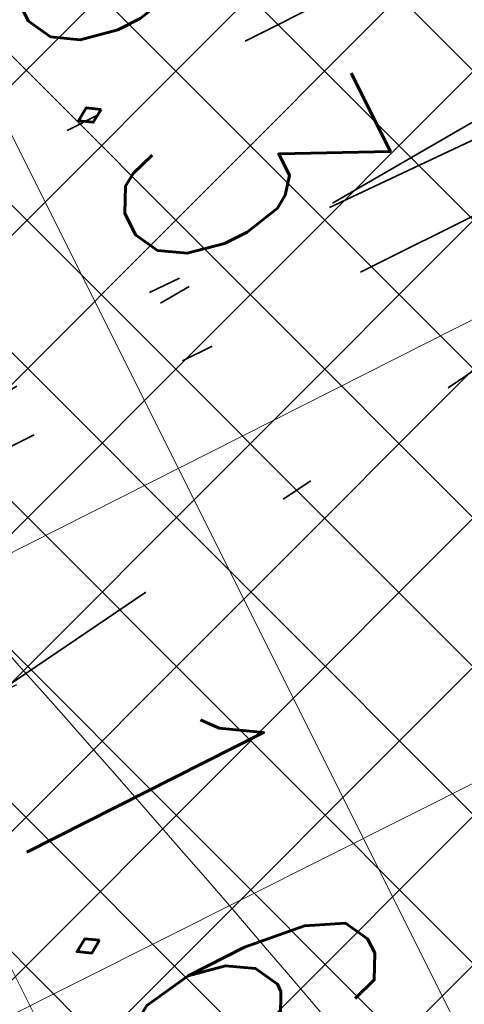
# Model space of a CAD drawing. Header units: metres. Extents: x 7472034 to 8439876, y 5890181 to 5961460.
# Tile 103 of 202: x 8439507.82 to 8439509.16, y 5890386.33 to 5890389.3. Entities that reach past the tile are written whole.
import ezdxf
from ezdxf import colors
from ezdxf.entities.mleader import LeaderData, LeaderLine
from ezdxf.math import Vec2, Vec3

# ---------------------------------------------------------------- set-up
doc = ezdxf.new("R2010")
doc.units = ezdxf.units.M
doc.header["$MEASUREMENT"] = 0
for name, pattern in [('$0$L218_500', [1, 0.5, -0.5]), ('ACAD_ISO03W100', [30, 12, -18]), ('DASHDOTX2', [2, 1, -0.5, 0, -0.5])]:
    doc.linetypes.add(name, pattern=pattern)
doc.layers.get('0').update_dxf_attribs({"linetype": 'CONTINUOUS', "lineweight": 5})
doc.layers.get('Defpoints').update_dxf_attribs({"linetype": 'CONTINUOUS'})
for name, color, linetype, lineweight in [('### Krawężnik', 6, 'CONTINUOUS', 35), ('_a_widok', 7, 'CONTINUOUS', 5), ('_IS.KD.opis.2', 7, 'CONTINUOUS', 18), ('E_Kanal_iskrob.', 10, 'DASHDOTX2', 35), ('E_Kanal_sterownicze', 10, 'DASHDOTX2', 35), ('KOLOR-OBIEKT', 21, 'CONTINUOUS', 13), ('T_strefa-8', 20, 'ACAD_ISO03W100', 50), ('ZAG-obrys 018 wymiary', 7, 'CONTINUOUS', 18), ('ZAG-OPIS_020', 7, 'CONTINUOUS', 25)]:
    doc.layers.add(name, color=color, linetype=linetype, lineweight=lineweight)
doc.layers.add('100_rzut_wym_wew', color=7, linetype='CONTINUOUS')
doc.layers.add('_IS.BLOK.KD.doziemne', color=7, linetype='CONTINUOUS')
doc.layers.add('_IS_NO', color=11, linetype='CONTINUOUS', lineweight=20, plot=False)
doc.styles.add('DIM', font='simplex.shx', dxfattribs={"width": 0.8})
doc.styles.add('RS', font='Romans.shx', dxfattribs={"width": 0.7})
doc.dimstyles.new('DIM-WEW_500', dxfattribs={"dimscale": 5, "dimtxt": 18, "dimasz": 10, "dimexe": 4, "dimexo": 8, "dimgap": 5, "dimtad": 1, "dimlfac": 0.01, "dimzin": 9, "dimdsep": 46, "dimtxsty": 'DIM', "dimblk": 'ARCHTICK', "dimcen": 5, "dimclrt": 112, "dimadec": 4, "dimazin": 2, "dimtfac": 4, "dimtmove": 0, "dimatfit": 3, "dimldrblk": 'ARCHTICK', "dimfxl": 0, "dimtolj": 1, "dimlwd": 13, "dimarcsym": 0})
pattern_1 = [(45, (967499.2092647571, -71042.97165620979), (-0.2245064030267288, 0.2245064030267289), []), (135, (967499.2092647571, -71042.97165620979), (-0.2245064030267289, -0.2245064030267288), [])]

# ---------------------------------------------------------------- blocks, each defined once
blk = doc.blocks.new('_Oblique')
at = {"color": 0, "linetype": 'ByBlock', "lineweight": -2}
blk.add_line((-0.5, -0.5), (0.5, 0.5), dxfattribs=at)
blk = doc.blocks.new('*D74')
at = {"layer": 'Defpoints', "color": 0, "linetype": 'Continuous', "lineweight": 60}
for p in [(8439513.6523426, 5890394.95090656), (8439515.034874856, 5890392.196414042, -6.635853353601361e-07), (8439505.357943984, 5890385.161581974, -6.635853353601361e-07)]:
    blk.add_point(p, dxfattribs=at)
at = {"layer": 'ZAG-obrys 018 wymiary', "color": 0, "linetype": 'Continuous', "lineweight": -2}
for p, q in [((8439514.67600672, 5890392.911406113), (8439513.472908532, 5890395.308402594)), ((8439504.999075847, 5890385.876574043), (8439502.92285878, 5890390.013131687))]:
    blk.add_line(p, q, dxfattribs=at)
at = {"layer": 'ZAG-obrys 018 wymiary', "color": 0, "linetype": 'Continuous', "lineweight": 13}
blk.add_line((8439503.102292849, 5890389.655635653), (8439513.6523426, 5890394.95090656), dxfattribs=at)
at = {"layer": 'ZAG-obrys 018 wymiary', "color": 0, "linetype": 'Continuous', "lineweight": 13, "xscale": 0.3, "yscale": 0.3, "zscale": 0.3}
for p, rotation in [((8439513.6523426, 5890394.95090656), 26.6529462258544), ((8439503.102292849, 5890389.655635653), 206.6529462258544)]:
    blk.add_blockref('_Oblique', p, dxfattribs=dict(at, rotation=rotation))
at = {"layer": 'ZAG-obrys 018 wymiary', "color": 112, "linetype": 'Continuous', "lineweight": 25, "insert": (8439507.694868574, 5890392.632072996), "char_height": 0.8, "attachment_point": 5, "rotation": 26.652946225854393, "style": 'RS'}
blk.add_mtext('\\A1;11.8', dxfattribs=at)
blk = doc.blocks.new('_ArchTick')
at = {"layer": '100_rzut_wym_wew', "color": 0, "linetype": 'Continuous', "const_width": 0.15}
blk.add_lwpolyline([(-0.5, -0.5), (0.5, 0.5)], dxfattribs=at)
blk = doc.blocks.new('*D80')
at = {"layer": 'Defpoints', "color": 0, "linetype": 'Continuous', "lineweight": 60}
for p in [(8439499.288762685, 5890395.196211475), (8439510.439764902, 5890383.669162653), (8439506.139698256, 5890381.515762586)]:
    blk.add_point(p, dxfattribs=at)
at = {"layer": 'ZAG-obrys 018 wymiary', "color": 0, "linetype": 'Continuous', "lineweight": -2}
for p, q in [((8439500.004080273, 5890395.554430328), (8439503.946488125, 5890397.528720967)), ((8439506.855015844, 5890381.87398144), (8439510.797423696, 5890383.84827208))]:
    blk.add_line(p, q, dxfattribs=at)
at = {"layer": 'ZAG-obrys 018 wymiary', "color": 0, "linetype": 'Continuous', "lineweight": 13}
blk.add_line((8439503.588829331, 5890397.349611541), (8439510.439764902, 5890383.669162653), dxfattribs=at)
at = {"layer": 'ZAG-obrys 018 wymiary', "color": 0, "linetype": 'Continuous', "lineweight": 13, "xscale": 0.3, "yscale": 0.3, "zscale": 0.3}
for p, rotation in [((8439503.588829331, 5890397.349611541), 116.6009277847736), ((8439510.439764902, 5890383.669162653), 296.6009277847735)]:
    blk.add_blockref('_Oblique', p, dxfattribs=dict(at, rotation=rotation))
at = {"layer": 'ZAG-obrys 018 wymiary', "color": 112, "linetype": 'Continuous', "lineweight": 25, "insert": (8439508.246278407, 5890389.389239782), "char_height": 0.8, "attachment_point": 5, "rotation": 296.6009277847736, "style": 'RS'}
blk.add_mtext('\\A1;15.3', dxfattribs=at)
blk = doc.blocks.new('*D59')
at = {"layer": 'Defpoints', "color": 0, "linetype": 'Continuous', "lineweight": 60}
for p in [(8439508.173960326, 5890385.686672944), (8439501.841134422, 5890384.283939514), (8439502.562436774, 5890382.854691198)]:
    blk.add_point(p, dxfattribs=at)
at = {"layer": 'ZAG-obrys 018 wymiary', "color": 0, "linetype": 'Continuous', "lineweight": -2}
for p, q in [((8439502.988895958, 5890384.863183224), (8439507.809758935, 5890387.296140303)), ((8439503.710198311, 5890383.433934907), (8439508.531061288, 5890385.866891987))]:
    blk.add_line(p, q, dxfattribs=at)
at = {"layer": 'ZAG-obrys 018 wymiary', "color": 0, "linetype": 'Continuous', "lineweight": 13}
blk.add_line((8439507.452657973, 5890387.11592126), (8439508.173960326, 5890385.686672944), dxfattribs=at)
at = {"layer": 'ZAG-obrys 018 wymiary', "color": 0, "linetype": 'Continuous', "lineweight": 13, "xscale": 0.3, "yscale": 0.3, "zscale": 0.3}
for p, rotation in [((8439507.452657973, 5890387.11592126), 116.7788232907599), ((8439508.173960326, 5890385.686672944), 296.7788232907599)]:
    blk.add_blockref('_Oblique', p, dxfattribs=dict(at, rotation=rotation))
at = {"layer": 'ZAG-obrys 018 wymiary', "color": 112, "linetype": 'Continuous', "lineweight": 25, "insert": (8439508.348960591, 5890386.671625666), "char_height": 0.8, "attachment_point": 5, "rotation": 296.7788232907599, "style": 'RS'}
blk.add_mtext('\\A1;1.6', dxfattribs=at)
blk = doc.blocks.new('Elektryk_v3')
at = {"layer": 'E_Kanal_iskrob.', "color": 1}
for points in [[(7.679727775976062, -61.57290587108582), (-17.97769471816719, -74.3612812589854), (-20.94951195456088, -68.55752696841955)], [(7.679727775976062, -61.57290587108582), (-15.38924066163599, -72.41748986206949), (-18.10128321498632, -67.15734848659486)]]:
    blk.add_lwpolyline(points, dxfattribs=at)
at = {"layer": 'E_Kanal_sterownicze'}
for points in [[(7.317663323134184, -60.84954797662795), (-7.999496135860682, -68.54608410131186), (-8.607373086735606, -71.12887372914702)], [(7.317663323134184, -60.84954797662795), (-7.127443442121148, -69.21159851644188), (-7.302781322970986, -70.45487211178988)], [(7.317663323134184, -60.84954797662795), (-5.877323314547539, -69.77179446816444)]]:
    blk.add_lwpolyline(points, dxfattribs=at)
blk = doc.blocks.new('*D116')
at = {"layer": 'Defpoints', "color": 0, "linetype": 'Continuous', "lineweight": 60}
for p in [(8439517.568047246, 5890393.824416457, 2.493151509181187e-06), (8439518.049276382, 5890392.871238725), (8439504.35749544, 5890387.154828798, 6.635853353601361e-07)]:
    blk.add_point(p, dxfattribs=at)
at = {"layer": 'ZAG-obrys 018 wymiary', "color": 0, "linetype": 'Continuous', "lineweight": -2}
for p, q in [((8439517.928596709, 5890393.110270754), (8439518.229551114, 5890392.514165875)), ((8439504.718044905, 5890386.440683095), (8439505.018999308, 5890385.844578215))]:
    blk.add_line(p, q, dxfattribs=at)
at = {"layer": 'ZAG-obrys 018 wymiary', "color": 0, "linetype": 'Continuous', "lineweight": 13}
blk.add_line((8439504.838724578, 5890386.201651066), (8439518.049276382, 5890392.871238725), dxfattribs=at)
at = {"layer": 'ZAG-obrys 018 wymiary', "color": 0, "linetype": 'Continuous', "lineweight": 13, "xscale": 0.3, "yscale": 0.3, "zscale": 0.3}
for p, rotation in [((8439518.049276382, 5890392.871238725), 26.78775874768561), ((8439504.838724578, 5890386.201651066), 206.7877587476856)]:
    blk.add_blockref('_Oblique', p, dxfattribs=dict(at, rotation=rotation))
at = {"layer": 'ZAG-obrys 018 wymiary', "color": 112, "linetype": 'Continuous', "lineweight": 25, "insert": (8439511.173588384, 5890390.072054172), "char_height": 0.8, "attachment_point": 5, "rotation": 26.78775874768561, "style": 'RS'}
blk.add_mtext('\\A1;14.8', dxfattribs=at)
blk = doc.blocks.new('*D147')
at = {"layer": 'Defpoints', "color": 0, "linetype": 'Continuous', "lineweight": 60}
for p in [(8439518.474641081, 5890392.018161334, 2.493151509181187e-06), (8439518.617921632, 5890391.73269587), (8439504.104791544, 5890384.805660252)]:
    blk.add_point(p, dxfattribs=at)
at = {"layer": 'ZAG-obrys 018 wymiary', "color": 0, "linetype": 'Continuous', "lineweight": 13}
blk.add_line((8439504.248072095, 5890384.520194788), (8439518.617921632, 5890391.73269587), dxfattribs=at)
at = {"layer": 'ZAG-obrys 018 wymiary', "color": 0, "linetype": 'Continuous', "lineweight": -2}
for p, q in [((8439518.617921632, 5890391.73269587), (8439518.797355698, 5890391.375199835)), ((8439504.248072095, 5890384.520194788), (8439504.427506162, 5890384.162698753))]:
    blk.add_line(p, q, dxfattribs=at)
at = {"layer": 'ZAG-obrys 018 wymiary', "color": 0, "linetype": 'Continuous', "lineweight": 13, "xscale": 0.3, "yscale": 0.3, "zscale": 0.3}
for p, rotation in [((8439518.617921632, 5890391.73269587), 26.65294594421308), ((8439504.248072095, 5890384.520194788), 206.6529459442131)]:
    blk.add_blockref('_Oblique', p, dxfattribs=dict(at, rotation=rotation))
at = {"layer": 'ZAG-obrys 018 wymiary', "color": 112, "linetype": 'Continuous', "lineweight": 25, "insert": (8439511.163845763, 5890388.662689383), "char_height": 0.8, "attachment_point": 5, "rotation": 26.652945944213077, "style": 'RS'}
blk.add_mtext('\\A1;16.1', dxfattribs=at)
blk = doc.blocks.new('*D148')
at = {"layer": 'Defpoints', "color": 0, "linetype": 'Continuous', "lineweight": 60}
for p in [(8439519.620512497, 5890389.735180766), (8439520.190347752, 5890388.599867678, 2.493151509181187e-06), (8439508.570006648, 5890382.76739723)]:
    blk.add_point(p, dxfattribs=at)
at = {"layer": 'ZAG-obrys 018 wymiary', "color": 0, "linetype": 'Continuous', "lineweight": -2}
for p, q in [((8439519.831479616, 5890389.31485975), (8439519.441078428, 5890390.092676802)), ((8439508.211138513, 5890383.482389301), (8439507.820737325, 5890384.260206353))]:
    blk.add_line(p, q, dxfattribs=at)
at = {"layer": 'ZAG-obrys 018 wymiary', "color": 0, "linetype": 'Continuous', "lineweight": 13}
blk.add_line((8439508.000171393, 5890383.902710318), (8439519.620512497, 5890389.735180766), dxfattribs=at)
at = {"layer": 'ZAG-obrys 018 wymiary', "color": 0, "linetype": 'Continuous', "lineweight": 13, "xscale": 0.3, "yscale": 0.3, "zscale": 0.3}
for p, rotation in [((8439519.620512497, 5890389.735180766), 26.65294594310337), ((8439508.000171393, 5890383.902710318), 206.6529459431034)]:
    blk.add_blockref('_Oblique', p, dxfattribs=dict(at, rotation=rotation))
at = {"layer": 'ZAG-obrys 018 wymiary', "color": 112, "linetype": 'Continuous', "lineweight": 25, "insert": (8439514.234347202, 5890387.703097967), "char_height": 0.8, "attachment_point": 5, "rotation": 26.652945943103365, "style": 'RS'}
blk.add_mtext('\\A1;13', dxfattribs=at)
blk = doc.blocks.new('A$C1D2679FE')
at = {"layer": 'KOLOR-OBIEKT', "lineweight": 9, "ltscale": 200}
h = blk.add_hatch(dxfattribs=at)
h.set_pattern_fill('ANSI37', color=253, scale=0.1, angle=16)
h.set_pattern_definition([(61, (-7471780.020262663, -5961378.212846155), (-0.2776917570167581, 0.153927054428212), []), (151, (-7471780.020262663, -5961378.212846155), (-0.153927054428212, -0.2776917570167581), [])])
edge = h.paths.add_edge_path()
edge.add_line((196.975401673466, 33.54016214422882), (192.3495923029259, 34.13512154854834))
edge.add_line((192.3495923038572, 34.13512154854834), (187.7176397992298, 34.7308710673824))
edge.add_line((187.7176398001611, 34.7308710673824), (178.5077782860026, 36.15998750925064))
edge.add_line((178.5077782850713, 36.15998750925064), (176.6601969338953, 36.5026140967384))
edge.add_arc((181.3685569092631, 38.18527459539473), 5.000000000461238, 199.6657310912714, 261.1796204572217)
edge.add_line((180.6018702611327, 33.24440507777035), (187.358021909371, 32.19603671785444))
edge.add_line((187.3580219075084, 32.19603671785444), (192.0230219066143, 31.59603671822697))
edge.add_line((192.0230219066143, 31.59603671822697), (196.6880219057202, 30.9960367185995))
edge.add_line((196.6880219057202, 30.9960367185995), (201.9780219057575, 30.48103671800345))
edge.add_line((201.9780219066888, 30.48103671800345), (207.2680219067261, 29.96603671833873))
edge.add_line((207.2680219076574, 29.96603671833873), (216.468021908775, 29.35603671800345))
edge.add_line((216.4680219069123, 29.35603671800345), (221.8830219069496, 29.11103671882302))
edge.add_line((221.8830219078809, 29.11103671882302), (227.2980219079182, 28.86603671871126))
edge.add_line((227.2980219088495, 28.86603671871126), (233.718021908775, 28.60103671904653))
edge.add_line((233.7180219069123, 28.60103671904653), (240.1380219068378, 28.33603671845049))
edge.add_line((240.1380219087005, 28.33603671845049), (245.3280219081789, 28.076036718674))
edge.add_line((245.3280219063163, 28.076036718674), (246.1380219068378, 28.00603671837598))
edge.add_line((246.1380219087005, 28.00603671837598), (248.4280219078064, 27.98603671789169))
edge.add_line((248.4280219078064, 27.98603671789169), (251.4080219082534, 28.33603671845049))
edge.add_line((251.4080219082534, 28.33603671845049), (255.3380219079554, 29.13603671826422))
edge.add_line((255.3380219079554, 29.13603671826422), (258.1480219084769, 30.35603671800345))
edge.add_line((258.1480219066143, 30.35603671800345), (260.6280219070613, 32.076036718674))
edge.add_line((260.6280219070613, 32.076036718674), (262.7080219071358, 34.29603671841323))
edge.add_line((262.7080219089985, 34.29603671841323), (264.3880219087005, 36.826036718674))
edge.add_line((264.3880219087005, 36.826036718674), (265.608021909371, 39.59603671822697))
edge.add_line((265.6080219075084, 39.59603671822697), (266.4080219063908, 42.53603671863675))
edge.add_line((266.4080219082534, 42.53603671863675), (266.6380219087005, 45.60603671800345))
edge.add_line((266.6380219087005, 45.60603671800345), (266.3380219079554, 48.59603671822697))
edge.add_line((266.3380219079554, 48.59603671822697), (265.628021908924, 51.53603671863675))
edge.add_line((265.6280219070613, 51.53603671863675), (264.5280219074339, 54.28603671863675))
edge.add_line((264.5280219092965, 54.28603671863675), (263.3880219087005, 57.11603671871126))
edge.add_line((263.3880219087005, 57.11603671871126), (262.5430219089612, 59.47103671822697))
edge.add_line((262.5430219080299, 59.47103671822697), (261.6980219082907, 61.826036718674))
edge.add_line((261.6980219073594, 61.826036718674), (260.5980219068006, 65.15103671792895))
edge.add_line((260.5980219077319, 65.15103671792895), (259.4980219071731, 68.47603671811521))
edge.add_line((259.4980219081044, 68.47603671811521), (257.3916487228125, 67.77919145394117))
edge.add_line((257.3916487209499, 67.77919145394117), (258.1675714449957, 64.34697791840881))
edge.add_line((258.167571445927, 64.34697791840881), (259.2776264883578, 60.99158426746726))
edge.add_line((259.2776264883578, 60.99158426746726), (260.1334384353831, 58.60645156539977))
edge.add_line((260.1334384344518, 58.60645156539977), (260.9950570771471, 56.20513570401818))
edge.add_line((260.9950570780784, 56.20513570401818), (262.1522789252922, 53.33238322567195))
edge.add_line((262.1522789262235, 53.33238322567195), (263.1827648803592, 50.75616833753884))
edge.add_line((263.1827648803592, 50.75616833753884), (263.8083402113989, 48.16575780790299))
edge.add_line((263.8083402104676, 48.16575780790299), (264.0684198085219, 45.57363114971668))
edge.add_line((264.0684198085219, 45.57363114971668), (263.8734869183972, 42.97170083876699))
edge.add_line((263.8734869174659, 42.97170083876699), (263.1880731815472, 40.45280535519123))
edge.add_line((263.1880731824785, 40.45280535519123), (262.1337886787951, 38.05906103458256))
edge.add_line((262.1337886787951, 38.05906103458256), (260.6936748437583, 35.89031817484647))
edge.add_line((260.6936748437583, 35.89031817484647), (258.9457271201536, 34.02472012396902))
edge.add_line((258.9457271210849, 34.02472012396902), (256.8967191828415, 32.60363397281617))
edge.add_line((256.8967191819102, 32.60363397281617), (254.5645412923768, 31.59108698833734))
edge.add_line((254.5645412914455, 31.59108698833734), (251.0026761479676, 30.86602538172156))
edge.add_line((251.0026761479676, 30.86602538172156), (248.2893446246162, 30.54734550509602))
edge.add_line((248.2893446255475, 30.54734550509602), (246.2595893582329, 30.56507262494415))
edge.add_line((246.2595893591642, 30.56507262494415), (245.5023283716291, 30.63051493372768))
edge.add_line((245.5023283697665, 30.63051493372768), (240.2548571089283, 30.89339403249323))
edge.add_line((240.2548571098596, 30.89339403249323), (233.8236017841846, 31.1588586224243))
edge.add_line((233.8236017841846, 31.1588586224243), (227.4086662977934, 31.42364957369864))
edge.add_line((227.4086662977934, 31.42364957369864), (221.9987299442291, 31.66842047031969))
edge.add_line((221.9987299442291, 31.66842047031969), (217.4544723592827, 31.90290945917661))
edge.add_line((217.4544723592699, 31.90290945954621), (217.0910134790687, 31.92589690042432))
edge.add_line((217.0910134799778, 31.92589689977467), (214.8768218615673, 32.06593639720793))
edge.add_line((214.876821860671, 32.06593639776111), (207.0033997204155, 32.56390146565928))
edge.add_line((207.0033997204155, 32.56390146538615), (202.2260741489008, 33.02899081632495))
edge.add_line((202.2260741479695, 33.02899081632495), (196.975401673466, 33.54016214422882))
blk = doc.blocks.new('A$C2C426404')
at = {"layer": '_IS_NO'}
for points, knots in [([(79.78853077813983, 19.36674957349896), (76.35759393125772, 21.05647175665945), (73.54314721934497, 23.24973176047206), (68.81112178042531, 29.5542766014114), (62.94352867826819, 33.40072623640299), (60.85999413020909, 35.33807434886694), (60.85999381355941, 35.3380749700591)], [0, 0, 0, 0, 2.176379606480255, 10.04614516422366, 21.98881238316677, 21.98881468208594, 21.98881468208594, 21.98881468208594, 21.98881468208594]), ([(50.6228041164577, 30.56321178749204, 1.829566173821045e-06), (53.11749188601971, 30.21319374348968), (56.38514522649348, 30.67444155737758), (60.99540497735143, 30.04553546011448), (68.19327101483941, 22.54355850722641, -2.469325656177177e-08), (70.8769634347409, 19.46133922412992, 5.150448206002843e-09), (74.71212187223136, 14.31917844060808, -1.219795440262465e-09), (78.88802252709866, 13.86142715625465), (82.75564656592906, 12.70757211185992)], [0, 0, 0, 0, 7.578698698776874, 9.67195365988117, 16.27655537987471, 24.33370670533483, 30.35915105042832, 36.79354326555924, 36.79354326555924, 36.79354326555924, 36.79354326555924])]:
    blk.add_open_spline(points, degree=3, knots=knots, dxfattribs=at)
at = {"layer": '_IS_NO', "ltscale": 0.1}
for points, knots in [([(81.48853297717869, 15.975331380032), (78.87586907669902, 16.84686399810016), (76.26450027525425, 17.78992713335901), (72.03847445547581, 21.67736706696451), (65.0990158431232, 30.09408769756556), (58.79946133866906, 33.34467344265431), (58.26247850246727, 34.11525447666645)], [0, 0, 0, 0, 1.278992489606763, 7.78914044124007, 15.74750070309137, 27.64022902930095, 27.64022902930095, 27.64022902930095, 27.64022902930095]), ([(55.69703794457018, 26.44192530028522, 8.07171421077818e-08), (60.47702913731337, 24.37489471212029, 4.118097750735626e-07), (65.41527824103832, 21.38608461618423, 8.932878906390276e-07), (68.42167646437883, 18.98607052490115, -1.681326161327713e-07), (71.60992970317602, 12.73766223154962), (75.29265419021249, 11.98629271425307, 1.662301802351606e-08), (79.75433884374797, 11.20084950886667)], [13.0881689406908, 13.0881689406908, 13.0881689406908, 13.0881689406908, 21.71831455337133, 28.5577747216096, 34.1003045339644, 40.71973107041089, 40.71973107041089, 40.71973107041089, 40.71973107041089]), ([(27.67626924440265, 23.09287754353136, 1.829566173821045e-06), (31.68315875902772, 23.09132452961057, 2.263426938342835e-06), (38.09081487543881, 23.52010669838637, 2.956097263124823e-06), (46.0190905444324, 20.44823641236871), (52.02710655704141, 18.01596992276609, 1.18983141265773e-07), (57.48081744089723, 14.61059598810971, 3.880691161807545e-08), (63.15046560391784, 12.16836789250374), (64.01579423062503, 9.527138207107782), (68.70553139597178, 8.717305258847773), (72.93792583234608, 7.781059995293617)], [0, 0, 0, 0, 11.95042031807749, 19.07916594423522, 25.47980302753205, 30.85202744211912, 32.94528240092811, 39.66304915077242, 46.67346183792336, 46.67346183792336, 46.67346183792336, 46.67346183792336])]:
    blk.add_open_spline(points, degree=3, knots=knots, dxfattribs=at)
blk = doc.blocks.new('JPII.KD_aktualizacja rzędnych_20.12.2024')
at = {"layer": '_IS.KD.opis.2', "color": 0}
ml = blk.add_multileader_mtext('Standard', dxfattribs=at)
ml.set_content('\\A1;{\\C134;W9\\H0.7x;\\C256;\\S134,20/133,40;}', style='RS')
ml.set_leader_properties()
ml.build(insert=Vec2(0, 0))
ml.multileader.update_dxf_attribs({"text_left_attachment_type": 2, "text_right_attachment_type": 2, "dogleg_length": 0.2, "arrow_head_size": 0.25})
ctx = ml.context
ctx.base_point, ctx.char_height, ctx.arrow_head_size, ctx.landing_gap_size, ctx.plane_origin = Vec3(8438644.432741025, 5890682.333537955), 0.75, 0.25, 0.3, Vec3(8438599.552965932, 5890660.857579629)
ctx.left_attachment, ctx.right_attachment, ctx.text_align_type = 2, 2, 1
notes = []
notes.append((ctx, [(1, (1, 1, 0), (8438648.050241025, 5890682.333537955), (-1, 0), 0.2, [(3, [(8438648.60029708, 5890678.701948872)], 0, [])])]))
ctx.mtext.insert, ctx.mtext.width, ctx.mtext.defined_height, ctx.mtext.alignment, ctx.mtext.flow_direction = Vec3(8438646.141491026, 5890683.046037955), 5.636513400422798, 1.586986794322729, 2, 5
ml = blk.add_multileader_mtext('Standard', dxfattribs=at)
ml.set_content('\\A1;{\\H0.7x;\\C256;\\S132,41/;}', style='RS')
ml.set_leader_properties()
ml.build(insert=Vec2(0, 0))
ml.multileader.update_dxf_attribs({"text_left_attachment_type": 2, "text_right_attachment_type": 2, "dogleg_length": 0.2, "arrow_head_size": 0.25})
ctx = ml.context
ctx.base_point, ctx.char_height, ctx.arrow_head_size, ctx.landing_gap_size, ctx.plane_origin = Vec3(8438649.3536759, 5890682.126627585, 3.692561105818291e-07), 0.75, 0.25, 0.3, Vec3(8438606.654774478, 5890663.838757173, 3.692561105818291e-07)
ctx.left_attachment, ctx.right_attachment, ctx.text_align_type = 2, 2, 1
notes.append((ctx, [(1, (1, 1, 0), (8438651.816175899, 5890682.126627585, 3.692561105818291e-07), (-1, 0), 0.2, [(0, [(8438653.638272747, 5890680.255693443, 3.692561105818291e-07)], 0, [])])]))
ctx.mtext.insert, ctx.mtext.width, ctx.mtext.alignment, ctx.mtext.flow_direction = Vec3(8438650.484925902, 5890682.526627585, 3.692561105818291e-07), 9.34447490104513, 2, 5
for ctx, leaders in notes:
    for number, flags, end, landing, length, lines in leaders:
        leader = LeaderData()
        leader.index, (leader.has_last_leader_line, leader.has_dogleg_vector, leader.attachment_direction) = number, flags
        leader.last_leader_point, leader.dogleg_vector, leader.dogleg_length = Vec3(end), Vec3(landing), length
        for number, points, colour, breaks in lines:
            line = LeaderLine()
            line.index, line.vertices, line.color, line.breaks = number, Vec3.list(points), colors.encode_raw_color(colour), breaks
            leader.lines.append(line)
        ctx.leaders.append(leader)

msp = doc.modelspace()

# ---------------------------------------------------------------- hatches: boundary and pattern name
at = {"layer": 'KOLOR-OBIEKT', "lineweight": 9}
h = msp.add_hatch(dxfattribs=at)
h.set_pattern_fill('ANSI37', color=73, scale=0.1)
h.set_pattern_definition(pattern_1)
edge = h.paths.add_edge_path()
edge.add_arc((8439443.60123986, 5890379.17988472), 6.652831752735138, 296.7043321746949, 335.0331150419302)
edge.add_arc((8439476.194075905, 5890367.917634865), 27.87464989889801, 155.1393615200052, 162.3446315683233, ccw=False)
edge.add_arc((8439457.399943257, 5890376.211109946), 7.345078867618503, 127.98309878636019, 152.2023641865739, ccw=False)
edge.add_arc((8439457.741930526, 5890376.488713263), 7.349948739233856, 107.1989600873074, 131.4182254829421, ccw=False)
edge.add_line((8439455.568618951, 5890383.509999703), (8439473.898437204, 5890392.710084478))
edge.add_arc((8439481.742870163, 5890376.384611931), 18.11232128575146, 99.26977735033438, 115.6644084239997, ccw=False)
edge.add_line((8439478.825278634, 5890394.260401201), (8439481.377171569, 5890394.321440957))
edge.add_arc((8439482.909595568, 5890377.390082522), 17.00056533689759, 88.22393661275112, 95.17163768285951, ccw=False)
edge.add_arc((8439482.561499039, 5890405.235869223), 10.88860248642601, 274.6092070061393, 298.9976789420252)
edge.add_arc((8443006.923870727, 5883371.657126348), 7856.29059094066, 116.59181359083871, 116.61107962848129, ccw=False)
edge.add_arc((8439465.895823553, 5890431.340313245), 42.15757971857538, 305.2087751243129, 306.7865132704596)
edge.add_arc((8439488.80074795, 5890400.283338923), 3.577668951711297, 310.8590814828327, 340.7280968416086)
edge.add_line((8439492.177934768, 5890399.102523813), (8439493.275267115, 5890403.980640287))
edge.add_line((8439493.275267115, 5890403.980640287), (8439502.266345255, 5890408.28072203))
edge.add_line((8439502.266345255, 5890408.28072203), (8439504.844191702, 5890407.694009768))
edge.add_line((8439504.844191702, 5890407.694009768), (8439506.125281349, 5890405.329609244))
edge.add_arc((8439507.019670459, 5890405.776898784), 0.9999999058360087, 206.5699188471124, 283.6833393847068)
edge.add_line((8439507.256226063, 5890404.805280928), (8439511.624560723, 5890406.970734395))
edge.add_line((8439511.624560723, 5890406.970734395), (8439511.39896348, 5890407.420225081))
edge.add_line((8439511.39896348, 5890407.420225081), (8439510.561982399, 5890407.017405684))
edge.add_line((8439510.561982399, 5890407.017405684), (8439509.330427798, 5890409.481424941))
edge.add_line((8439509.330427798, 5890409.481424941), (8439512.635426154, 5890411.138401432))
edge.add_line((8439512.635426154, 5890411.138401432), (8439512.638568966, 5890411.136467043))
edge.add_line((8439512.638568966, 5890411.136467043), (8439515.998443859, 5890412.829496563))
edge.add_line((8439515.998443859, 5890412.829496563), (8439517.239018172, 5890410.325621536))
edge.add_line((8439517.239018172, 5890410.325621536), (8439513.919446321, 5890408.633274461))
edge.add_line((8439513.919446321, 5890408.633274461), (8439514.091312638, 5890408.235941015))
edge.add_line((8439514.091312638, 5890408.235941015), (8439518.839102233, 5890410.604261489))
edge.add_line((8439518.839102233, 5890410.604261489), (8439518.585943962, 5890412.843737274))
edge.add_line((8439518.585943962, 5890412.843737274), (8439518.274555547, 5890413.628049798))
edge.add_line((8439518.274555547, 5890413.628049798), (8439517.839658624, 5890414.494365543))
edge.add_line((8439517.839658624, 5890414.494365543), (8439524.310164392, 5890417.742607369))
edge.add_line((8439524.310164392, 5890417.742607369), (8439525.122207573, 5890416.124990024))
edge.add_line((8439525.122207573, 5890416.124990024), (8439526.840645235, 5890414.670893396))
edge.add_line((8439526.840645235, 5890414.670893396), (8439527.244697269, 5890414.489695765))
edge.add_arc((8439552.769967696, 5890317.570311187), 100.2242811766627, 102.79246926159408, 104.75471345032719, ccw=False)
edge.add_arc((8439529.321881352, 5890420.105147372), 4.960037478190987, 284.6730648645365, 320.3902958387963)
edge.add_arc((8435016.013859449, 5889290.11735932), 4655.555010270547, 14.00691021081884, 14.04831962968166)
edge.add_line((8439532.327549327, 5890420.207226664), (8439525.877549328, 5890423.127226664))
edge.add_line((8439525.877549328, 5890423.127226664), (8439431.028022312, 5890376.803268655))
edge.add_line((8439431.028022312, 5890376.803268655), (8439435.479127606, 5890375.417226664))
edge.add_line((8439435.479127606, 5890375.417226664), (8439446.590932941, 5890373.236661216))
edge = h.paths.add_edge_path()
edge.add_arc((8439530.228804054, 5890405.916425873), 3.001836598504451, 99.44813666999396, 208.2631515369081)
edge.add_line((8439527.5848402, 5890404.494990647), (8439533.209264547, 5890393.206690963))
edge.add_line((8439533.209264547, 5890393.206690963), (8439519.17443581, 5890386.185049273))
edge.add_line((8439519.17443581, 5890386.185049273), (8439523.57812012, 5890377.411604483))
edge.add_line((8439523.57812012, 5890377.411604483), (8439517.455507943, 5890374.324033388))
edge.add_line((8439517.455507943, 5890374.324033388), (8439517.445860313, 5890374.319191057))
edge.add_line((8439517.445860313, 5890374.319191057), (8439517.33905848, 5890374.265585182))
edge.add_line((8439517.33905848, 5890374.265585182), (8439516.815779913, 5890375.308140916))
edge.add_line((8439516.815779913, 5890375.308140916), (8439511.370501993, 5890372.574998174))
edge.add_line((8439511.370501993, 5890372.574998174), (8439511.888417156, 5890371.529804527))
edge.add_line((8439511.888417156, 5890371.529804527), (8439506.425671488, 5890368.787948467))
edge.add_line((8439506.425671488, 5890368.787948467), (8439505.890341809, 5890369.841556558))
edge.add_line((8439505.890341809, 5890369.841556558), (8439505.8884594, 5890369.869391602))
edge.add_line((8439505.8884594, 5890369.869391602), (8439500.283276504, 5890366.97762632))
edge.add_line((8439500.283276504, 5890366.97762632), (8439519.478066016, 5890366.160130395))
edge.add_line((8439519.478066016, 5890366.160130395), (8439542.767549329, 5890378.417226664))
edge.add_line((8439542.767549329, 5890378.417226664), (8439538.675788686, 5890394.802262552))
edge.add_line((8439538.675788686, 5890394.802262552), (8439537.066416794, 5890401.238139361))
edge.add_line((8439537.066416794, 5890401.238139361), (8439535.557306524, 5890407.69906358))
edge.add_arc((8439531.145391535, 5890400.872499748), 8.128158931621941, 57.12596579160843, 99.98506404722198)
edge = h.paths.add_edge_path()
edge.add_line((8439470.194509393, 5890384.137651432), (8439461.355169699, 5890379.697090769))
edge.add_line((8439461.355169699, 5890379.697090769), (8439460.080861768, 5890379.068371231))
edge.add_line((8439460.080861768, 5890379.068371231), (8439457.869254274, 5890377.642639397))
edge.add_arc((8439460.609507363, 5890373.444653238), 5.013190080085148, 123.1346622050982, 204.022759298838)
edge.add_line((8439456.030540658, 5890371.403786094), (8439459.447549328, 5890370.707226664))
edge.add_line((8439459.447549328, 5890370.707226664), (8439480.497107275, 5890367.736747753))
edge.add_line((8439480.497107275, 5890367.736747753), (8439497.963342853, 5890367.082590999))
edge.add_line((8439497.963342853, 5890367.082590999), (8439496.62020549, 5890369.722641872))
edge.add_line((8439496.62020549, 5890369.722641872), (8439494.91788047, 5890373.087302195))
edge.add_arc((8439489.468037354, 5890366.363615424), 8.654984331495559, 50.97371617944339, 58.22889977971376)
edge.add_line((8439494.025120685, 5890373.721722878), (8439490.036071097, 5890376.575637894))
edge.add_line((8439490.036071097, 5890376.575637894), (8439489.954459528, 5890375.592465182))
edge.add_line((8439489.954459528, 5890375.592465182), (8439490.917133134, 5890375.538648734))
edge.add_line((8439490.917133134, 5890375.538648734), (8439490.678913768, 5890371.956837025))
edge.add_line((8439490.678913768, 5890371.956837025), (8439482.55041443, 5890372.440399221))
edge.add_line((8439482.55041443, 5890372.440399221), (8439482.851718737, 5890376.020734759))
edge.add_line((8439482.851718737, 5890376.020734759), (8439487.354100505, 5890375.749064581))
edge.add_line((8439487.354100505, 5890375.749064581), (8439487.521080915, 5890378.34061919))
edge.add_line((8439487.521080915, 5890378.34061919), (8439481.803471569, 5890382.401025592))
edge.add_arc((8439487.942466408, 5890392.088814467), 11.46911116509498, 231.6002274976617, 237.6382272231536, ccw=False)
edge.add_line((8439480.818489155, 5890383.100518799), (8439480.351152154, 5890383.41057529))
edge.add_line((8439480.351152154, 5890383.41057529), (8439479.210044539, 5890382.939428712))
edge.add_line((8439479.210044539, 5890382.939428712), (8439480.412913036, 5890383.399613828))
edge.add_arc((8439474.682487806, 5890375.167564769), 10.03017472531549, 55.15777404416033, 116.5800473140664)
h.paths.add_polyline_path([(8439461.898919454, 5890370.792156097), (8439462.257176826, 5890373.552492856)], flags=16)
h = msp.add_hatch(dxfattribs=at)
h.set_pattern_fill('ANSI37', color=253, scale=0.1)
h.set_pattern_definition(pattern_1)
edge = h.paths.add_edge_path()
edge.add_arc((8439529.163071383, 5890420.279666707), 5.193757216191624, 276.50229096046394, 320.0240354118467, ccw=False)
edge.add_line((8439529.751227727, 5890415.119319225), (8439525.812744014, 5890414.153171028))
edge.add_line((8439525.812744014, 5890414.153171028), (8439519.208160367, 5890410.804184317))
edge.add_line((8439519.208160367, 5890410.804184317), (8439517.988028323, 5890410.126512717))
edge.add_line((8439517.988028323, 5890410.126512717), (8439514.091312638, 5890408.235941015))
edge.add_line((8439514.091312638, 5890408.235941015), (8439511.613697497, 5890406.992378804))
edge.add_line((8439511.613697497, 5890406.992378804), (8439509.258949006, 5890405.810485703))
edge.add_line((8439509.258949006, 5890405.810485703), (8439507.371756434, 5890404.83508177))
edge.add_arc((8439506.940777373, 5890405.737469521), 1.000023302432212, 206.5712342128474, 295.5290722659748, ccw=False)
edge.add_line((8439506.046377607, 5890405.290148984), (8439504.844186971, 5890407.693988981))
edge.add_line((8439504.844186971, 5890407.693988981), (8439502.261629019, 5890408.281795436))
edge.add_line((8439502.261629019, 5890408.281795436), (8439499.350132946, 5890407.011538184))
edge.add_line((8439499.350132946, 5890407.011538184), (8439493.30510976, 5890403.995621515))
edge.add_line((8439493.30510976, 5890403.995621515), (8439492.177918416, 5890399.102451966))
edge.add_arc((8439488.801253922, 5890400.282879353), 3.577047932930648, 293.05521913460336, 340.73119789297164, ccw=False)
edge.add_line((8439490.202090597, 5890396.991537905), (8439487.801423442, 5890395.78932472))
edge.add_arc((8439482.51122255, 5890404.317896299), 10.03607286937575, 278.1216072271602, 301.8109775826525, ccw=False)
edge.add_line((8439483.9290645, 5890394.382480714), (8439478.825278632, 5890394.260401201))
edge.add_arc((8439481.742870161, 5890376.384611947), 18.11232126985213, 99.26977735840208, 115.6644084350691)
edge.add_line((8439473.898437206, 5890392.710084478), (8439455.537130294, 5890383.494194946))
edge.add_arc((8439458.368862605, 5890375.380272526), 8.593860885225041, 109.2388197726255, 150.5606865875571)
edge.add_line((8439450.884668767, 5890379.604167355), (8439456.921008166, 5890377.849276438))
edge.add_line((8439456.921008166, 5890377.849276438), (8439458.055979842, 5890377.519316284))
edge.add_arc((8439462.056345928, 5890374.376166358), 5.087466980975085, 112.4172144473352, 141.842727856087, ccw=False)
edge.add_line((8439460.116249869, 5890379.079181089), (8439470.201913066, 5890384.141371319))
edge.add_arc((8439474.670732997, 5890375.058466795), 10.12272227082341, 52.60385305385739, 116.19734301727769, ccw=False)
edge.add_line((8439480.818489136, 5890383.100518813), (8439494.035062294, 5890373.735722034))
edge.add_arc((8439499.404929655, 5890380.165137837), 8.376924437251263, 230.1312663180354, 239.1071883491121)
edge.add_arc((8439492.046879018, 5890368.073539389), 5.778072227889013, 28.405105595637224, 58.05675779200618, ccw=False)
edge.add_line((8439497.129307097, 5890370.822183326), (8439498.920012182, 5890367.249241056))
edge.add_line((8439498.920012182, 5890367.249241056), (8439502.137476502, 5890368.864147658))
edge.add_line((8439502.137476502, 5890368.864147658), (8439500.881438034, 5890371.366619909))
edge.add_arc((8439501.41146424, 5890371.651481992), 0.6017260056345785, 32.69127385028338, 208.2557647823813, ccw=False)
edge.add_line((8439501.917872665, 5890371.97648152), (8439503.213570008, 5890369.395299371))
edge.add_line((8439503.213570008, 5890369.395299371), (8439521.788261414, 5890378.745992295))
edge.add_line((8439521.788261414, 5890378.745992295), (8439512.863585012, 5890396.520876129))
edge.add_arc((8439515.497668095, 5890397.863594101), 2.956566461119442, 115.92003145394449, 207.0101116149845, ccw=False)
edge.add_line((8439514.20530482, 5890400.522744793), (8439524.043376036, 5890405.489377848))
edge.add_line((8439524.043376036, 5890405.489377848), (8439526.586557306, 5890407.103247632))
edge.add_line((8439526.586557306, 5890407.103247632), (8439529.129738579, 5890408.717117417))
edge.add_arc((8439531.212438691, 5890401.016589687), 7.97720296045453, 58.08019787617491, 105.13424418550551, ccw=False)
edge.add_line((8439535.43023892, 5890407.787551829), (8439533.14312037, 5890416.942853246))
edge = h.paths.add_edge_path(flags=16)
edge.add_line((8439502.061371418, 5890393.458260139), (8439496.04637926, 5890390.43770596))
edge.add_arc((8439496.464019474, 5890389.751908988), 0.8029575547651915, 121.3407965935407, 301.694103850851)
edge.add_line((8439496.8858806, 5890389.068700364), (8439502.900872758, 5890392.089254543))
edge.add_arc((8439502.27990767, 5890392.650368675), 0.83692694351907, 317.898520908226, 465.1363795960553)
edge = h.paths.add_edge_path(flags=16)
edge.add_line((8439505.00109902, 5890384.089630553), (8439500.444638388, 5890381.798632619))
edge.add_arc((8439500.084983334, 5890382.51322949), 0.8000002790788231, 116.620304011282, 296.7160130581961, ccw=False)
edge.add_line((8439499.72652247, 5890383.228426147), (8439504.283989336, 5890385.517420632))
edge.add_arc((8439504.642916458, 5890384.80371257), 0.7988791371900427, -63.361719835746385, 116.69803695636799, ccw=False)
at = {"layer": 'KOLOR-OBIEKT', "lineweight": 9, "ltscale": 200}
h = msp.add_hatch(dxfattribs=at)
h.set_pattern_fill('ANSI37', color=231, scale=0.1)
h.set_pattern_definition([(45, (967499.202946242, -71042.94610979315), (-0.2245064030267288, 0.2245064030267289), []), (135, (967499.202946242, -71042.94610979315), (-0.2245064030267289, -0.2245064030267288), [])])
edge = h.paths.add_edge_path()
edge.add_line((8439512.863585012, 5890396.520876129), (8439521.788261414, 5890378.745992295))
edge.add_line((8439521.788261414, 5890378.745992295), (8439503.213570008, 5890369.395299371))
edge.add_line((8439503.213570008, 5890369.395299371), (8439501.917872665, 5890371.97648152))
edge.add_arc((8439501.411425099, 5890371.65154851), 0.6017230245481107, 32.6839302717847, 208.2631083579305)
edge.add_line((8439500.881438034, 5890371.366619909), (8439502.137476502, 5890368.864147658))
edge.add_line((8439502.137476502, 5890368.864147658), (8439498.920012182, 5890367.249241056))
edge.add_line((8439498.920012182, 5890367.249241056), (8439497.129307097, 5890370.822183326))
edge.add_line((8439497.129307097, 5890370.822183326), (8439495.555644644, 5890372.655868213))
edge.add_line((8439495.555644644, 5890372.655868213), (8439494.901445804, 5890373.120452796))
edge.add_line((8439494.901445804, 5890373.120452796), (8439497.963342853, 5890367.082590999))
edge.add_line((8439497.963342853, 5890367.082590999), (8439500.283276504, 5890366.97762632))
edge.add_line((8439500.283276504, 5890366.97762632), (8439505.893878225, 5890369.872187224))
edge.add_line((8439505.893878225, 5890369.872187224), (8439506.425671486, 5890368.787948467))
edge.add_line((8439506.425671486, 5890368.787948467), (8439511.888417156, 5890371.529804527))
edge.add_line((8439511.888417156, 5890371.529804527), (8439511.370501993, 5890372.574998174))
edge.add_line((8439511.370501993, 5890372.574998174), (8439516.815852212, 5890375.308177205))
edge.add_line((8439516.815852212, 5890375.308177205), (8439517.338986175, 5890374.26554889))
edge.add_line((8439517.338986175, 5890374.26554889), (8439523.580028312, 5890377.407811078))
edge.add_line((8439523.580028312, 5890377.407811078), (8439519.172527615, 5890386.188842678))
edge.add_line((8439519.172527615, 5890386.188842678), (8439530.098737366, 5890391.695090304))
edge.add_line((8439530.098737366, 5890391.695090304), (8439523.347480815, 5890405.140094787))
edge.add_line((8439523.347480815, 5890405.140094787), (8439514.198986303, 5890400.548291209))
edge.add_arc((8439515.544616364, 5890397.867007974), 3.00000000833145, 116.6502652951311, 206.6609883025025)
h.paths.add_polyline_path([(8439514.64326723, 5890399.651613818), (8439522.901414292, 5890403.796535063), (8439528.750976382, 5890392.142141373), (8439520.49282829, 5890387.997219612)], flags=16)

# ---------------------------------------------------------------- linework, layer by layer
at = {"layer": 'T_strefa-8', "color": 151, "ltscale": 0.03, "flags": 128}
msp.add_lwpolyline([(8439506.671440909, 5890376.807697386), (8439507.560025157, 5890377.255930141, 0.4132234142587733), (8439511.111844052, 5890387.977484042), (8439510.888164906, 5890388.424663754, 0.414350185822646), (8439500.151130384, 5890391.998988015), (8439499.256820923, 5890391.551133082, 0.4169632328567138), (8439495.71974441, 5890380.748838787), (8439495.949148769, 5890380.301281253, 0.4123217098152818)], format="xyb", close=True, dxfattribs=at)

# ---------------------------------------------------------------- block references
at = {"layer": '### Krawężnik', "color": 1, "linetype": 'Continuous', "lineweight": 60, "ltscale": 0.2}
msp.add_blockref('A$C1D2679FE', (8439279.223208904, 5890335.266736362), dxfattribs=at)
at = {"layer": '_a_widok', "color": 0, "linetype": 'Continuous', "lineweight": 60, "ltscale": 0.2}
msp.add_blockref('A$C2C426404', (8439438.733810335, 5890365.88383195), dxfattribs=at)
msp.add_blockref('A$C2C426404', (8439438.733810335, 5890365.88383195), dxfattribs=at)
at = {"layer": '_IS.BLOK.KD.doziemne', "linetype": '$0$L218_500'}
msp.add_blockref('JPII.KD_aktualizacja rzędnych_20.12.2024', (859.6212462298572, -295.8072097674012), dxfattribs=at)
at = {"layer": 'ZAG-OPIS_020', "lineweight": 25}
msp.add_blockref('Elektryk_v3', (8439509.580092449, 5890454.305613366), dxfattribs=at)

# ---------------------------------------------------------------- dimensions: what is measured, and where the dimension line sits
at = {"layer": 'ZAG-obrys 018 wymiary', "linetype": 'Continuous', "lineweight": 25}
for base, p1, p2, angle, override, picture, middle, dimtype in [((8439510.439764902, 5890383.669162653), (8439499.288762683, 5890395.196211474), (8439506.139698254, 5890381.515762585), 296.6009277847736, {"dimscale": 0.1, "dimtxt": 8, "dimasz": 3, "dimgap": 2, "dimlfac": 1, "dimtxsty": 'RS', "dimblk1": 'Oblique', "dimblk2": 'Oblique', "dimsah": 1, "dimfxl": 50, "dimfxlon": 1}, '*D80', (8439507.709790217, 5890389.120575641), 161), ((8439513.6523426, 5890394.95090656, 6.635853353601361e-07), (8439505.357943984, 5890385.161581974), (8439515.034874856, 5890392.196414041), 26.6529462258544, {"dimscale": 0.1, "dimtxt": 8, "dimasz": 3, "dimgap": 2, "dimlfac": 1, "dimtxsty": 'RS', "dimblk1": 'Oblique', "dimblk2": 'Oblique', "dimsah": 1, "dimfxl": 50, "dimfxlon": 1}, '*D74', (8439507.964019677, 5890392.095828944, 6.635853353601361e-07), 160), ((8439519.620512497, 5890389.735180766), (8439508.570006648, 5890382.76739723), (8439520.190347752, 5890388.599867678, 2.493151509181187e-06), 26.652945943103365, {"dimscale": 0.1, "dimtxt": 8, "dimasz": 3, "dimgap": 2, "dimdec": 1, "dimlfac": 1, "dimtxsty": 'RS', "dimblk1": 'Oblique', "dimblk2": 'Oblique', "dimsah": 1, "dimfxl": 50, "dimfxlon": 1}, '*D148', (8439514.503498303, 5890387.166853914), 161)]:
    dim = msp.add_linear_dim(base=base, p1=p1, p2=p2, angle=angle, dimstyle='DIM-WEW_500', override=override, dxfattribs=at)
    dim.commit()
    dim.dimension.update_dxf_attribs({"geometry": picture, "text_midpoint": middle, "dimtype": dimtype})
for p1, p2, distance, override, picture, middle in [((8439504.35749544, 5890387.154828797, 6.635853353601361e-07), (8439517.568047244, 5890393.824416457, 2.493151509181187e-06), -1.0677683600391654, {"dimscale": 0.1, "dimtxt": 8, "dimasz": 3, "dimgap": 2, "dimdec": 1, "dimlfac": 1, "dimtxsty": 'RS', "dimblk1": 'Oblique', "dimblk2": 'Oblique', "dimsah": 1, "dimfxl": 50, "dimfxlon": 1}, '*D116', (8439511.173588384, 5890390.072054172)), ((8439504.104791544, 5890384.805660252), (8439518.474641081, 5890392.018161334, 2.493151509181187e-06), -0.3194054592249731, {"dimscale": 0.1, "dimtxt": 8, "dimasz": 3, "dimgap": 2, "dimdec": 1, "dimlfac": 1, "dimtxsty": 'RS', "dimblk1": 'Oblique', "dimblk2": 'Oblique', "dimsah": 1, "dimfxl": 50, "dimfxlon": 1}, '*D147', (8439511.163845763, 5890388.662689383)), ((8439501.84113442, 5890384.283939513), (8439502.562436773, 5890382.854691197), 6.285643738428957, {"dimscale": 0.1, "dimtxt": 8, "dimasz": 3, "dimgap": 2, "dimlfac": 1, "dimtxsty": 'RS', "dimblk1": 'Oblique', "dimblk2": 'Oblique', "dimsah": 1, "dimfxl": 50, "dimfxlon": 1}, '*D59', (8439508.348960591, 5890386.671625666))]:
    dim = msp.add_aligned_dim(p1=p1, p2=p2, distance=distance, dimstyle='DIM-WEW_500', override=override, dxfattribs=at)
    dim.commit()
    dim.dimension.update_dxf_attribs({"geometry": picture, "text_midpoint": middle})

doc.saveas('drawing.dxf')
